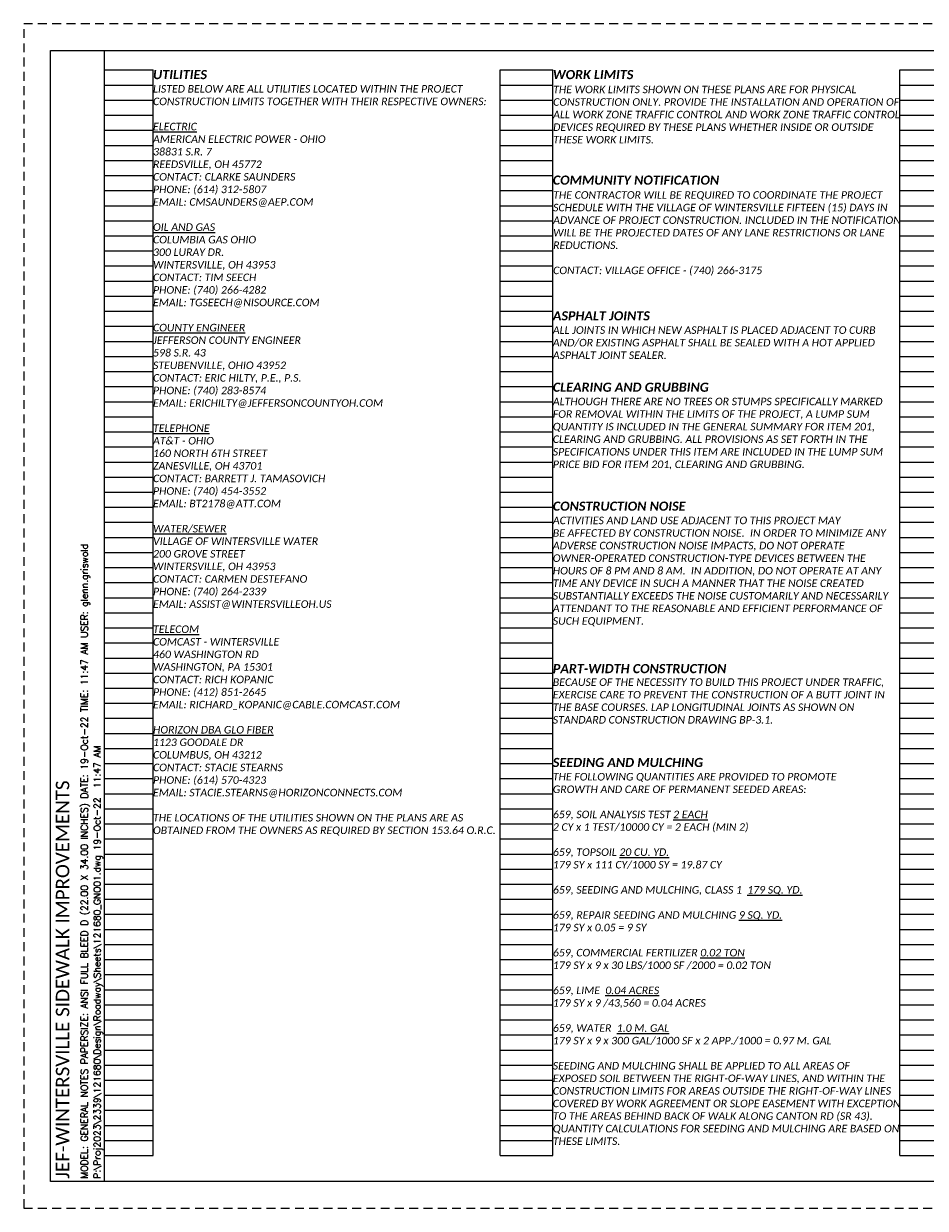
# Paper-space layout 'Layout1' of a CAD drawing. Header units: feet. Extents: x -10.5 to 42.8, y -4.9 to 21.2.
# Tile 2 of 4: x -0.2 to 16.5, y -0.8 to 21.2. Entities that reach past the tile are written whole.
import ezdxf
from ezdxf.enums import TextEntityAlignment as Align

# ---------------------------------------------------------------- set-up
doc = ezdxf.new("R2010")
doc.units = ezdxf.units.FT
doc.header["$MEASUREMENT"] = 0
doc.linetypes.add('OhDOT_USTN3', pattern=[0.22, 0.165, -0.055])
for name, color, linetype in [('SH_Border', 7, 'Continuous'), ('SH_Data', 7, 'Continuous'), ('SH_Text', 7, 'Continuous')]:
    doc.layers.add(name, color=color, linetype=linetype)
doc.layers.add('SH_Cut_Line', color=7, linetype='OhDOT_USTN3', lineweight=0, plot=False)
doc.styles.add('DwgStamp', font='romans.shx')
doc.styles.add('Font 70-Main Title', font='calibri.ttf', dxfattribs={"width": 1.15, "height": 0.25})
doc.styles.add('Slanted Normal (0.14) Font 31', font='calibrii.ttf', dxfattribs={"height": 0.14})
doc.styles.add('Slanted Sub-Title (0.17) Font 31', font='calibrii.ttf', dxfattribs={"height": 0.17})
doc.styles.add('Straight Sub-Title (0.17) Font 30', font='calibri.ttf', dxfattribs={"height": 0.17})
doc.styles.add('Straight-Normal', font='calibri.ttf', dxfattribs={"height": 0.14})
doc.styles.add('Straight-Sub Title', font='calibri.ttf', dxfattribs={"height": 0.17})

# ---------------------------------------------------------------- blocks, each defined once
blk = doc.blocks.new('4COL')
at = {"layer": 'Defpoints', "color": 3, "linetype": 'Continuous'}
for p, q in [((2, 0.98), (2, 21.14)), ((2, 21.14), (2.9, 21.14)), ((2.9, 0.98), (2.9, 21.14)), ((9.34, 0.98), (9.34, 21.14)), ((9.34, 21.14), (10.32, 21.14)), ((10.32, 0.98), (10.32, 21.14)), ((16.76, 0.98), (16.76, 21.14)), ((16.76, 21.14), (17.74, 21.14)), ((2, 20.86), (2.9, 20.86)), ((9.34, 20.86), (10.32, 20.86)), ((16.76, 20.86), (17.74, 20.86)), ((2, 20.58), (2.9, 20.58)), ((9.34, 20.58), (10.32, 20.58)), ((16.76, 20.58), (17.74, 20.58)), ((2, 20.3), (2.9, 20.3)), ((9.34, 20.3), (10.32, 20.3)), ((16.76, 20.3), (17.74, 20.3)), ((2, 20.02), (2.9, 20.02)), ((9.34, 20.02), (10.32, 20.02)), ((16.76, 20.02), (17.74, 20.02)), ((2, 19.74), (2.9, 19.74)), ((9.34, 19.74), (10.32, 19.74)), ((16.76, 19.74), (17.74, 19.74)), ((2, 19.46), (2.9, 19.46)), ((9.34, 19.46), (10.32, 19.46)), ((16.76, 19.46), (17.74, 19.46)), ((2, 19.18), (2.9, 19.18)), ((9.34, 19.18), (10.32, 19.18)), ((16.76, 19.18), (17.74, 19.18)), ((2, 18.9), (2.9, 18.9)), ((9.34, 18.9), (10.32, 18.9)), ((16.76, 18.9), (17.74, 18.9)), ((2, 18.62), (2.9, 18.62)), ((9.34, 18.62), (10.32, 18.62)), ((16.76, 18.62), (17.74, 18.62)), ((2, 18.34), (2.9, 18.34)), ((9.34, 18.34), (10.32, 18.34)), ((16.76, 18.34), (17.74, 18.34)), ((2, 18.06), (2.9, 18.06)), ((9.34, 18.06), (10.32, 18.06)), ((16.76, 18.06), (17.74, 18.06)), ((2, 17.78), (2.9, 17.78)), ((9.34, 17.78), (10.32, 17.78)), ((16.76, 17.78), (17.74, 17.78)), ((2, 17.5), (2.9, 17.5)), ((9.34, 17.5), (10.32, 17.5)), ((16.76, 17.5), (17.74, 17.5)), ((2, 17.22), (2.9, 17.22)), ((9.34, 17.22), (10.32, 17.22)), ((16.76, 17.22), (17.74, 17.22)), ((2, 16.94), (2.9, 16.94)), ((9.34, 16.94), (10.32, 16.94)), ((16.76, 16.94), (17.74, 16.94)), ((2, 16.66), (2.9, 16.66)), ((9.34, 16.66), (10.32, 16.66)), ((16.76, 16.66), (17.74, 16.66)), ((2, 16.38), (2.9, 16.38)), ((9.34, 16.38), (10.32, 16.38)), ((16.76, 16.38), (17.74, 16.38)), ((2, 16.1), (2.9, 16.1)), ((9.34, 16.1), (10.32, 16.1)), ((16.76, 16.1), (17.74, 16.1)), ((2, 15.82), (2.9, 15.82)), ((9.34, 15.82), (10.32, 15.82)), ((16.76, 15.82), (17.74, 15.82)), ((2, 15.54), (2.9, 15.54)), ((9.34, 15.54), (10.32, 15.54)), ((16.76, 15.54), (17.74, 15.54)), ((2, 15.26), (2.9, 15.26)), ((9.34, 15.26), (10.32, 15.26)), ((16.76, 15.26), (17.74, 15.26)), ((2, 14.98), (2.9, 14.98)), ((9.34, 14.98), (10.32, 14.98)), ((16.76, 14.98), (17.74, 14.98)), ((2, 14.7), (2.9, 14.7)), ((9.34, 14.7), (10.32, 14.7)), ((16.76, 14.7), (17.74, 14.7)), ((2, 14.42), (2.9, 14.42)), ((9.34, 14.42), (10.32, 14.42)), ((16.76, 14.42), (17.74, 14.42)), ((2, 14.14), (2.9, 14.14)), ((9.34, 14.14), (10.32, 14.14)), ((16.76, 14.14), (17.74, 14.14)), ((2, 13.86), (2.9, 13.86)), ((9.34, 13.86), (10.32, 13.86)), ((16.76, 13.86), (17.74, 13.86)), ((2, 13.58), (2.9, 13.58)), ((9.34, 13.58), (10.32, 13.58)), ((16.76, 13.58), (17.74, 13.58)), ((2, 13.3), (2.9, 13.3)), ((9.34, 13.3), (10.32, 13.3)), ((16.76, 13.3), (17.74, 13.3)), ((2, 13.02), (2.9, 13.02)), ((9.34, 13.02), (10.32, 13.02)), ((16.76, 13.02), (17.74, 13.02)), ((2, 12.74), (2.9, 12.74)), ((9.34, 12.74), (10.32, 12.74)), ((16.76, 12.74), (17.74, 12.74)), ((2, 12.46), (2.9, 12.46)), ((9.34, 12.46), (10.32, 12.46)), ((16.76, 12.46), (17.74, 12.46)), ((2, 12.18), (2.9, 12.18)), ((9.34, 12.18), (10.32, 12.18)), ((16.76, 12.18), (17.74, 12.18)), ((2, 11.9), (2.9, 11.9)), ((9.34, 11.9), (10.32, 11.9)), ((16.76, 11.9), (17.74, 11.9)), ((2, 11.62), (2.9, 11.62)), ((9.34, 11.62), (10.32, 11.62)), ((16.76, 11.62), (17.74, 11.62)), ((2, 11.34), (2.9, 11.34)), ((9.34, 11.34), (10.32, 11.34)), ((16.76, 11.34), (17.74, 11.34)), ((2, 11.06), (2.9, 11.06)), ((9.34, 11.06), (10.32, 11.06)), ((16.76, 11.06), (17.74, 11.06)), ((2, 10.78), (2.9, 10.78)), ((9.34, 10.78), (10.32, 10.78)), ((16.76, 10.78), (17.74, 10.78)), ((2, 10.5), (2.9, 10.5)), ((9.34, 10.5), (10.32, 10.5)), ((16.76, 10.5), (17.74, 10.5)), ((2, 10.22), (2.9, 10.22)), ((9.34, 10.22), (10.32, 10.22)), ((16.76, 10.22), (17.74, 10.22)), ((2, 9.94), (2.9, 9.94)), ((9.34, 9.94), (10.32, 9.94)), ((16.76, 9.94), (17.74, 9.94)), ((2, 9.66), (2.9, 9.66)), ((9.34, 9.66), (10.32, 9.66)), ((16.76, 9.66), (17.74, 9.66)), ((2, 9.38), (2.9, 9.38)), ((9.34, 9.38), (10.32, 9.38)), ((16.76, 9.38), (17.74, 9.38)), ((2, 9.1), (2.9, 9.1)), ((9.34, 9.1), (10.32, 9.1)), ((16.76, 9.1), (17.74, 9.1)), ((2, 8.82), (2.9, 8.82)), ((9.34, 8.82), (10.32, 8.82)), ((16.76, 8.82), (17.74, 8.82)), ((2, 8.54), (2.9, 8.54)), ((9.34, 8.54), (10.32, 8.54)), ((16.76, 8.54), (17.74, 8.54)), ((2, 8.26), (2.9, 8.26)), ((9.34, 8.26), (10.32, 8.26)), ((16.76, 8.26), (17.74, 8.26)), ((2, 7.98), (2.9, 7.98)), ((9.34, 7.98), (10.32, 7.98)), ((16.76, 7.98), (17.74, 7.98)), ((2, 7.7), (2.9, 7.7)), ((9.34, 7.7), (10.32, 7.7)), ((16.76, 7.7), (17.74, 7.7)), ((2, 7.42), (2.9, 7.42)), ((9.34, 7.42), (10.32, 7.42)), ((16.76, 7.42), (17.74, 7.42)), ((2, 7.14), (2.9, 7.14)), ((9.34, 7.14), (10.32, 7.14)), ((16.76, 7.14), (17.74, 7.14)), ((2, 6.86), (2.9, 6.86)), ((9.34, 6.86), (10.32, 6.86)), ((16.76, 6.86), (17.74, 6.86)), ((2, 6.58), (2.9, 6.58)), ((9.34, 6.58), (10.32, 6.58)), ((16.76, 6.58), (17.74, 6.58)), ((2, 6.3), (2.9, 6.3)), ((9.34, 6.3), (10.32, 6.3)), ((16.76, 6.3), (17.74, 6.3)), ((2, 6.02), (2.9, 6.02)), ((9.34, 6.02), (10.32, 6.02)), ((16.76, 6.02), (17.74, 6.02)), ((2, 5.74), (2.9, 5.74)), ((9.34, 5.74), (10.32, 5.74)), ((16.76, 5.74), (17.74, 5.74)), ((2, 5.46), (2.9, 5.46)), ((9.34, 5.46), (10.32, 5.46)), ((16.76, 5.46), (17.74, 5.46)), ((2, 5.18), (2.9, 5.18)), ((9.34, 5.18), (10.32, 5.18)), ((16.76, 5.18), (17.74, 5.18)), ((2, 4.9), (2.9, 4.9)), ((9.34, 4.9), (10.32, 4.9)), ((16.76, 4.9), (17.74, 4.9)), ((2, 4.62), (2.9, 4.62)), ((9.34, 4.62), (10.32, 4.62)), ((16.76, 4.62), (17.74, 4.62)), ((2, 4.34), (2.9, 4.34)), ((9.34, 4.34), (10.32, 4.34)), ((16.76, 4.34), (17.74, 4.34)), ((2, 4.06), (2.9, 4.06)), ((9.34, 4.06), (10.32, 4.06)), ((16.76, 4.06), (17.74, 4.06)), ((2, 3.78), (2.9, 3.78)), ((9.34, 3.78), (10.32, 3.78)), ((16.76, 3.78), (17.74, 3.78)), ((2, 3.5), (2.9, 3.5)), ((9.34, 3.5), (10.32, 3.5)), ((16.76, 3.5), (17.74, 3.5)), ((2, 3.22), (2.9, 3.22)), ((9.34, 3.22), (10.32, 3.22)), ((16.76, 3.22), (17.74, 3.22)), ((2, 2.94), (2.9, 2.94)), ((9.34, 2.94), (10.32, 2.94)), ((16.76, 2.94), (17.74, 2.94)), ((2, 2.66), (2.9, 2.66)), ((9.34, 2.66), (10.32, 2.66)), ((16.76, 2.66), (17.74, 2.66)), ((2, 2.38), (2.9, 2.38)), ((9.34, 2.38), (10.32, 2.38)), ((16.76, 2.38), (17.74, 2.38)), ((2, 2.1), (2.9, 2.1)), ((9.34, 2.1), (10.32, 2.1)), ((16.76, 2.1), (17.74, 2.1)), ((2, 1.82), (2.9, 1.82)), ((9.34, 1.82), (10.32, 1.82)), ((16.76, 1.82), (17.74, 1.82)), ((2, 1.54), (2.9, 1.54)), ((9.34, 1.54), (10.32, 1.54)), ((16.76, 1.54), (17.74, 1.54)), ((2, 1.26), (2.9, 1.26)), ((9.34, 1.26), (10.32, 1.26)), ((16.76, 1.26), (17.74, 1.26)), ((2, 0.98), (2.9, 0.98)), ((9.34, 0.98), (10.32, 0.98)), ((16.76, 0.98), (17.74, 0.98))]:
    blk.add_line(p, q, dxfattribs=at)
blk = doc.blocks.new('BLKWO_NEW')
at = {"layer": 'SH_Border', "linetype": 'Continuous', "flags": 128}
blk.add_lwpolyline([(0.5, 21.5), (33.5, 21.5), (33.5, 0.5), (0.5, 0.5), (0.5, 21.5)], close=True, dxfattribs=at)
blk.add_lwpolyline([(1.5, 0.5), (1.5, 21.5)], dxfattribs=at)
at = {"layer": 'SH_Cut_Line', "color": 7, "linetype": 'OhDOT_USTN3', "flags": 128}
blk.add_lwpolyline([(0, 0), (34, 0), (34, 22), (0, 22), (0, 0)], close=True, dxfattribs=at)
at = {"layer": 'SH_Data', "style": 'Font 70-Main Title', "width": 1.15, "flags": 8}
blk.add_attdef('TITLEAREA2T', text='', height=0.25, rotation=90, dxfattribs=at).set_placement((32.75, 13), align=Align.MIDDLE_CENTER)
at = {"layer": 'SH_Data', "style": 'Straight-Sub Title'}
for tag, p in [('XXX', (32.75, 2)), ('XXX', (32.75, 1.5)), ('XXXXXX', (32.75, 1))]:
    blk.add_attdef(tag, text='', height=0.17, dxfattribs=at).set_placement(p, align=Align.BOTTOM_CENTER)
at = {"layer": 'SH_Data', "style": 'Straight Sub-Title (0.17) Font 30', "flags": 8}
blk.add_attdef('PROJECT', text='', height=0.25, rotation=90, dxfattribs=at).set_placement((0.721, 0.55), align=Align.MIDDLE_LEFT)
at = {"layer": 'SH_Data', "style": 'Straight-Normal'}
for tag, p in [('SHEETNO', (32.375, 0.551)), ('SHEETTOTAL', (33.125, 0.549))]:
    blk.add_attdef(tag, text='', height=0.14, dxfattribs=at).set_placement(p, align=Align.CENTER)

psp = doc.layouts.get("Layout1")

# ---------------------------------------------------------------- block references
at = {"layer": 'SH_Border'}
ref = psp.add_blockref('BLKWO_NEW', (-0.25, -0.75), dxfattribs=at)
ref.add_attrib('PROJECT', 'JEF-WINTERSVILLE SIDEWALK IMPROVEMENTS', dxfattribs={"layer": 'SH_Data', "height": 0.25, "rotation": 90, "style": 'Straight Sub-Title (0.17) Font 30'}).set_placement((0.471, -0.2), align=Align.MIDDLE_LEFT)
at = {"layer": 'SH_Text'}
psp.add_blockref('4COL', (-0.75, -0.75), dxfattribs=at)

# ---------------------------------------------------------------- texts
at = {"layer": 'SH_Border', "char_height": 0.17, "width": 6.44, "attachment_point": 1, "style": 'Slanted Sub-Title (0.17) Font 31'}
for s, insert in [('{\\fCalibri|b1|i1|c0|p34;\\C4;UTILITIES}', (2.15, 20.39)), ('{\\fCalibri|b1|i1|c0|p34;\\C4;WORK LIMITS}', (9.57, 20.39)), ('{\\fCalibri|b1|i1|c0|p34;\\C4;COMMUNITY NOTIFICATION}', (9.57, 18.43)), ('{\\fCalibri|b1|i1|c0|p34;\\C4;ASPHALT JOINTS}', (9.57, 15.91)), ('{\\fCalibri|b1|i1|c0|p34;\\C4;CLEARING AND GRUBBING}', (9.57, 14.584)), ('{\\fCalibri|b1|i1|c0|p34;\\C4;CONSTRUCTION NOISE}', (9.57, 12.375)), ('{\\fCalibri|b1|i1|c0|p34;\\C4;PART-WIDTH CONSTRUCTION}', (9.57, 9.358)), ('{\\fCalibri|b1|i1|c0|p34;\\C4;SEEDING AND MULCHING}', (9.57, 7.615))]:
    psp.add_mtext(s, dxfattribs=dict(at, insert=insert))
at = {"layer": 'SH_Data', "linetype": 'Continuous', "style": 'DwgStamp'}
for s, p in [('MODEL: GENERAL NOTES PAPERSIZE: ANSI FULL BLEED D (22.00 X 34.00 INCHES) DATE: 19-Oct-22 TIME: 11:47 AM USER: glenn.griswold', (0.938, -0.2)), ('P:\\Proj2023\\2339\\121680\\Design\\Roadway\\Sheets\\121680_GN001.dwg 19-Oct-22  11:47 AM', (1.175, -0.2))]:
    psp.add_text(s, height=0.125, rotation=90, dxfattribs=at).set_placement(p)
at = {"layer": 'SH_Text', "char_height": 0.14, "attachment_point": 1, "style": 'Slanted Normal (0.14) Font 31'}
for s, insert, width in [('LISTED BELOW ARE ALL UTILITIES LOCATED WITHIN THE PROJECT CONSTRUCTION LIMITS TOGETHER WITH THEIR RESPECTIVE OWNERS:\\P\\P{\\LELECTRIC\\P}AMERICAN ELECTRIC POWER - OHIO\\P38831 S.R. 7\\PREEDSVILLE, OH 45772\\PCONTACT: CLARKE SAUNDERS\\PPHONE: (614) 312-5807\\PEMAIL: CMSAUNDERS@AEP.COM\\P\\P{\\LOIL AND GAS}\\PCOLUMBIA GAS OHIO\\P300 LURAY DR.\\PWINTERSVILLE, OH 43953\\PCONTACT: TIM SEECH\\PPHONE: (740) 266-4282\\PEMAIL: TGSEECH@NISOURCE.COM\\P\\P{\\LCOUNTY ENGINEER\\P}JEFFERSON COUNTY ENGINEER\\P598 S.R. 43\\PSTEUBENVILLE, OHIO 43952\\PCONTACT: ERIC HILTY, P.E., P.S.\\PPHONE: (740) 283-8574\\PEMAIL: ERICHILTY@JEFFERSONCOUNTYOH.COM\\P\\P{\\LTELEPHONE\\P}AT&T - OHIO\\P160 NORTH 6TH STREET\\PZANESVILLE, OH 43701\\PCONTACT: BARRETT J. TAMASOVICH\\PPHONE: (740) 454-3552\\PEMAIL: BT2178@ATT.COM\\P\\P{\\LWATER/SEWER}\\PVILLAGE OF WINTERSVILLE WATER\\P200 GROVE STREET\\PWINTERSVILLE, OH 43953\\PCONTACT: CARMEN DESTEFANO\\PPHONE: (740) 264-2339\\PEMAIL: ASSIST@WINTERSVILLEOH.US\\P\\P{\\LTELECOM\\P}COMCAST - WINTERSVILLE\\P460 WASHINGTON RD\\PWASHINGTON, PA 15301\\PCONTACT: RICH KOPANIC\\PPHONE: (412) 851-2645\\PEMAIL: RICHARD_KOPANIC@CABLE.COMCAST.COM\\P{\\L\\PHORIZON DBA GLO FIBER}\\P1123 GOODALE DR\\PCOLUMBUS, OH 43212\\PCONTACT: STACIE STEARNS\\PPHONE: (614) 570-4323\\PEMAIL: STACIE.STEARNS@HORIZONCONNECTS.COM\\P\\PTHE LOCATIONS OF THE UTILITIES SHOWN ON THE PLANS ARE AS OBTAINED FROM THE OWNERS AS REQUIRED BY SECTION 153.64 O.R.C.', (2.15, 20.11), 6.44), ('THE WORK LIMITS SHOWN ON THESE PLANS ARE FOR PHYSICAL CONSTRUCTION ONLY. PROVIDE THE INSTALLATION AND OPERATION OF ALL WORK ZONE TRAFFIC CONTROL AND WORK ZONE TRAFFIC CONTROL DEVICES REQUIRED BY THESE PLANS WHETHER INSIDE OR OUTSIDE THESE WORK LIMITS.', (9.576, 20.099), 6.44), ('THE CONTRACTOR WILL BE REQUIRED TO COORDINATE THE PROJECT SCHEDULE WITH THE VILLAGE OF WINTERSVILLE FIFTEEN (15) DAYS IN ADVANCE OF PROJECT CONSTRUCTION. INCLUDED IN THE NOTIFICATION WILL BE THE PROJECTED DATES OF ANY LANE RESTRICTIONS OR LANE REDUCTIONS.\\P\\PCONTACT: VILLAGE OFFICE - (740) 266-3175', (9.576, 18.139), 6.44), ('ALL JOINTS IN WHICH NEW ASPHALT IS PLACED ADJACENT TO CURB AND/OR EXISTING ASPHALT SHALL BE SEALED WITH A HOT APPLIED ASPHALT JOINT SEALER.', (9.57, 15.63), 6.44), ('\\pxsm1,t36;ALTHOUGH THERE ARE NO TREES OR STUMPS SPECIFICALLY MARKED FOR REMOVAL WITHIN THE LIMITS OF THE PROJECT, A LUMP SUM QUANTITY IS INCLUDED IN THE GENERAL SUMMARY FOR ITEM 201, CLEARING AND GRUBBING. ALL PROVISIONS AS SET FORTH IN THE SPECIFICATIONS UNDER THIS ITEM ARE INCLUDED IN THE LUMP SUM PRICE BID FOR ITEM 201, CLEARING AND GRUBBING. ', (9.57, 14.304), 6.44), ('ACTIVITIES AND LAND USE ADJACENT TO THIS PROJECT MAY\\PBE AFFECTED BY CONSTRUCTION NOISE.  IN ORDER TO MINIMIZE ANY ADVERSE CONSTRUCTION NOISE IMPACTS, DO NOT OPERATE  OWNER-OPERATED CONSTRUCTION-TYPE DEVICES BETWEEN THE HOURS OF 8 PM AND 8 AM.  IN ADDITION, DO NOT OPERATE AT ANY TIME ANY DEVICE IN SUCH A MANNER THAT THE NOISE CREATED SUBSTANTIALLY EXCEEDS THE NOISE CUSTOMARILY AND NECESSARILY ATTENDANT TO THE REASONABLE AND EFFICIENT PERFORMANCE OF SUCH EQUIPMENT.', (9.57, 12.095), 6.4043), ('BECAUSE OF THE NECESSITY TO BUILD THIS PROJECT UNDER TRAFFIC, EXERCISE CARE TO PREVENT THE CONSTRUCTION OF A BUTT JOINT IN THE BASE COURSES. LAP LONGITUDINAL JOINTS AS SHOWN ON STANDARD CONSTRUCTION DRAWING BP-3.1.', (9.57, 9.092), 6.44), ('\\A1;THE FOLLOWING QUANTITIES ARE PROVIDED TO PROMOTE\\PGROWTH AND CARE OF PERMANENT SEEDED AREAS:\\P\\P659, SOIL ANALYSIS TEST {\\L2 EACH\\P}2 CY x 1 TEST/10000 CY = 2 EACH (MIN 2)\\P\\P659, TOPSOIL {\\L20 CU. YD.\\P}179 SY x 111 CY/1000 SY = 19.87 CY{\\L\\P}\\P659, SEEDING AND MULCHING, CLASS 1  {\\L179 SQ. YD.\\P}\\P659, REPAIR SEEDING AND MULCHING {\\L9 SQ. YD.}\\P179 SY x 0.05 = 9 SY\\P\\P659, COMMERCIAL FERTILIZER {\\L0.02 TON\\P}179 SY x 9 x 30 LBS/1000 SF /2000 = 0.02 TON\\P\\P659, LIME  {\\L0.04 ACRES\\P}179 SY x 9 /43,560 = 0.04 ACRES\\P\\P659, WATER  {\\L1.0 M. GAL\\P}179 SY x 9 x 300 GAL/1000 SF x 2 APP./1000 = 0.97 M. GAL\\P\\PSEEDING AND MULCHING SHALL BE APPLIED TO ALL AREAS OF\\PEXPOSED SOIL BETWEEN THE RIGHT-OF-WAY LINES, AND WITHIN THE CONSTRUCTION LIMITS FOR AREAS OUTSIDE THE RIGHT-OF-WAY LINES COVERED BY WORK AGREEMENT OR SLOPE EASEMENT WITH EXCEPTION TO THE AREAS BEHIND BACK OF WALK ALONG CANTON RD (SR 43). QUANTITY CALCULATIONS FOR SEEDING AND MULCHING ARE BASED ON THESE LIMITS.', (9.57, 7.335), 6.44)]:
    psp.add_mtext(s, dxfattribs=dict(at, insert=insert, width=width))

doc.saveas('drawing.dxf')
